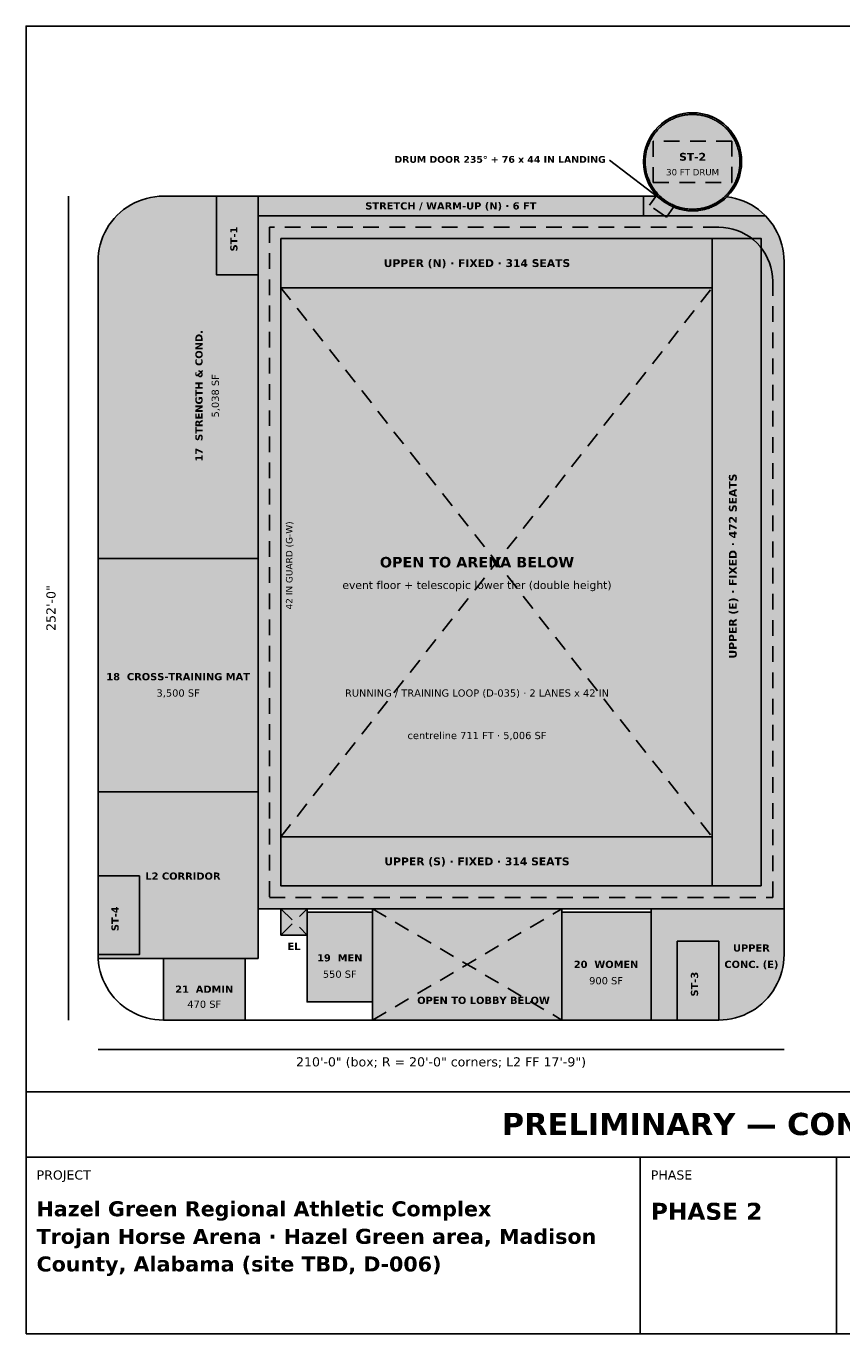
# Model space of a CAD drawing. Header units: inches. Extents: x 0.5 to 16.5, y 0.5 to 10.5.
# Tile 1 of 2: x 0.5 to 6.7, y 0.5 to 10.5. Entities that reach past the tile are written whole.
import ezdxf
from ezdxf.enums import TextEntityAlignment as Align

# ---------------------------------------------------------------- set-up
doc = ezdxf.new("R2010")
doc.units = ezdxf.units.IN
doc.header["$MEASUREMENT"] = 0
for name, color, linetype in [('A-ANNO-DIMS', 7, 'Continuous'), ('A-ANNO-GHOST', 7, 'Continuous'), ('A-ANNO-TEXT', 7, 'Continuous'), ('A-EXIT', 7, 'Continuous'), ('A-GUARD', 7, 'Continuous'), ('A-LOOP', 7, 'Continuous'), ('A-OPEN', 7, 'Continuous'), ('A-ROOM', 7, 'Continuous'), ('A-STAIR', 7, 'Continuous'), ('A-TIER', 7, 'Continuous'), ('A-WALL-EXT', 7, 'Continuous'), ('G-ANNO-TTLB', 7, 'Continuous')]:
    doc.layers.add(name, color=color, linetype=linetype)
doc.styles.add('KS-BOLD', font='DejaVuSans-Bold.ttf')
doc.styles.add('KS-REG', font='DejaVuSans.ttf')

msp = doc.modelspace()

# ---------------------------------------------------------------- hatches: boundary and pattern name
at = {"layer": 'A-LOOP', "true_color": 0xf6f1e1}
msp.add_hatch(color=7, dxfattribs=at).paths.add_polyline_path([(2.275, 3.75), (2.275, 9.05), (6.157, 9.05), (6.176, 9.03), (6.197, 9.004), (6.216, 8.978), (6.233, 8.95), (6.248, 8.921), (6.262, 8.891), (6.273, 8.861), (6.283, 8.829), (6.29, 8.798), (6.296, 8.765), (6.299, 8.733), (6.3, 8.7), (6.3, 3.75), (2.275, 3.75)])
at = {"layer": 'A-OPEN', "true_color": 0xffffff}
for points in [[(5.75, 4.3), (5.75, 8.5), (2.45, 8.5), (2.45, 4.3), (5.75, 4.3)], [(4.6, 2.9), (4.6, 3.75), (3.15, 3.75), (3.15, 2.9), (4.6, 2.9)]]:
    msp.add_hatch(color=7, dxfattribs=at).paths.add_polyline_path(points)
at = {"layer": 'A-ROOM', "true_color": 0xdad6c9}
for points in [[(1.05, 6.43), (1.05, 8.7), (1.051, 8.733), (1.054, 8.765), (1.06, 8.798), (1.067, 8.829), (1.077, 8.861), (1.088, 8.891), (1.102, 8.921), (1.117, 8.95), (1.134, 8.978), (1.153, 9.004), (1.174, 9.03), (1.196, 9.054), (1.22, 9.076), (1.246, 9.097), (1.272, 9.116), (1.3, 9.133), (1.329, 9.148), (1.359, 9.162), (1.389, 9.173), (1.421, 9.183), (1.452, 9.19), (1.485, 9.196), (1.517, 9.199), (1.55, 9.2), (1.958, 9.2), (1.958, 8.598), (2.275, 8.598), (2.275, 6.43), (1.05, 6.43)], [(2.275, 4.644), (1.05, 4.644), (1.05, 6.43), (2.275, 6.43), (2.275, 4.644)], [(2.65, 3.725), (3.15, 3.725), (3.15, 3.038), (2.65, 3.038), (2.65, 3.725)], [(5.282, 3.725), (5.282, 2.9), (4.6, 2.9), (4.6, 3.725), (5.282, 3.725)], [(2.175, 3.37), (2.175, 2.9), (1.55, 2.9), (1.55, 3.37), (2.175, 3.37)]]:
    msp.add_hatch(color=7, dxfattribs=at).paths.add_polyline_path(points)
at = {"layer": 'A-ROOM', "true_color": 0xefede6}
for points in [[(2.275, 9.05), (2.275, 9.2), (5.225, 9.2), (5.225, 9.05), (2.275, 9.05)], [(2.275, 3.37), (1.051, 3.37), (1.05, 3.4), (1.367, 3.4), (1.367, 4.002), (1.05, 4.002), (1.05, 4.644), (2.275, 4.644), (2.275, 3.37)], [(6.299, 3.367), (6.296, 3.335), (6.29, 3.302), (6.283, 3.271), (6.273, 3.239), (6.262, 3.209), (6.248, 3.179), (6.233, 3.15), (6.216, 3.122), (6.197, 3.096), (6.176, 3.07), (6.154, 3.046), (6.13, 3.024), (6.104, 3.003), (6.078, 2.984), (6.05, 2.967), (6.021, 2.952), (5.991, 2.938), (5.961, 2.927), (5.929, 2.917), (5.898, 2.91), (5.865, 2.904), (5.833, 2.901), (5.8, 2.9), (5.8, 3.502), (5.483, 3.502), (5.483, 2.9), (5.282, 2.9), (5.282, 3.75), (6.3, 3.75), (6.3, 3.4), (6.299, 3.367)]]:
    msp.add_hatch(color=7, dxfattribs=at).paths.add_polyline_path(points)
at = {"layer": 'A-ROOM', "true_color": 0xe3ddc9}
msp.add_hatch(color=7, dxfattribs=at).paths.add_polyline_path([(5.864, 9.196), (5.865, 9.196), (5.898, 9.19), (5.929, 9.183), (5.961, 9.173), (5.991, 9.162), (6.021, 9.148), (6.05, 9.133), (6.078, 9.116), (6.104, 9.097), (6.13, 9.076), (6.154, 9.054), (6.157, 9.05), (5.225, 9.05), (5.225, 9.2), (5.332, 9.2), (5.335, 9.197), (5.341, 9.191), (5.348, 9.185), (5.355, 9.179), (5.362, 9.173), (5.369, 9.167), (5.377, 9.161), (5.384, 9.156), (5.392, 9.151), (5.399, 9.146), (5.407, 9.141), (5.415, 9.136), (5.423, 9.132), (5.431, 9.128), (5.44, 9.124), (5.448, 9.12), (5.456, 9.116), (5.465, 9.113), (5.474, 9.109), (5.482, 9.106), (5.491, 9.104), (5.5, 9.101), (5.509, 9.099), (5.518, 9.097), (5.527, 9.095), (5.536, 9.093), (5.545, 9.092), (5.554, 9.09), (5.563, 9.089), (5.572, 9.089), (5.582, 9.088), (5.591, 9.088), (5.6, 9.088), (5.609, 9.088), (5.618, 9.088), (5.628, 9.089), (5.637, 9.089), (5.646, 9.09), (5.655, 9.092), (5.664, 9.093), (5.673, 9.095), (5.682, 9.097), (5.691, 9.099), (5.7, 9.101), (5.709, 9.104), (5.718, 9.106), (5.726, 9.109), (5.735, 9.113), (5.744, 9.116), (5.752, 9.12), (5.76, 9.124), (5.769, 9.128), (5.777, 9.132), (5.785, 9.136), (5.793, 9.141), (5.801, 9.146), (5.808, 9.151), (5.816, 9.156), (5.823, 9.161), (5.831, 9.167), (5.838, 9.173), (5.845, 9.179), (5.852, 9.185), (5.859, 9.191), (5.865, 9.197), (5.864, 9.196)])
at = {"layer": 'A-STAIR', "true_color": 0xb9b3a0}
h = msp.add_hatch(color=7, dxfattribs=at)
edge = h.paths.add_edge_path()
edge.add_arc((5.6, 9.463), 0.375, 0, 360)
for points in [[(2.275, 8.598), (2.275, 9.2), (1.958, 9.2), (1.958, 8.598), (2.275, 8.598)], [(1.367, 3.4), (1.367, 4.002), (1.05, 4.002), (1.05, 3.4), (1.367, 3.4)], [(5.8, 2.9), (5.8, 3.502), (5.483, 3.502), (5.483, 2.9), (5.8, 2.9)]]:
    msp.add_hatch(color=7, dxfattribs=at).paths.add_polyline_path(points)
at = {"layer": 'A-STAIR', "true_color": 0xffffff}
msp.add_hatch(color=7, dxfattribs=at).paths.add_polyline_path([(2.65, 3.55), (2.65, 3.75), (2.45, 3.75), (2.45, 3.55), (2.65, 3.55)])
at = {"layer": 'A-TIER', "true_color": 0xf2d6d6}
for points in [[(5.75, 8.5), (5.75, 8.875), (2.45, 8.875), (2.45, 8.5), (5.75, 8.5)], [(6.125, 3.925), (6.125, 8.875), (5.75, 8.875), (5.75, 3.925), (6.125, 3.925)], [(5.75, 3.925), (5.75, 4.3), (2.45, 4.3), (2.45, 3.925), (5.75, 3.925)]]:
    msp.add_hatch(color=7, dxfattribs=at).paths.add_polyline_path(points)

# ---------------------------------------------------------------- linework, layer by layer
at = {"layer": 'A-ANNO-DIMS'}
for p, q in [((0.825, 2.9), (0.825, 9.2)), ((1.05, 2.675), (6.3, 2.675))]:
    msp.add_line(p, q, dxfattribs=at)
at = {"layer": 'A-ANNO-GHOST'}
for p, q in [((5.461, 9.797), (5.47, 9.801)), ((5.47, 9.801), (5.478, 9.804)), ((5.478, 9.804), (5.486, 9.807)), ((5.486, 9.807), (5.495, 9.809)), ((5.495, 9.809), (5.503, 9.812)), ((5.503, 9.812), (5.512, 9.814)), ((5.512, 9.814), (5.521, 9.816)), ((5.521, 9.816), (5.529, 9.818)), ((5.529, 9.818), (5.538, 9.82)), ((5.538, 9.82), (5.547, 9.821)), ((5.547, 9.821), (5.556, 9.822)), ((5.556, 9.822), (5.564, 9.823)), ((5.564, 9.823), (5.573, 9.824)), ((5.573, 9.824), (5.582, 9.825)), ((5.582, 9.825), (5.591, 9.825)), ((5.591, 9.825), (5.6, 9.825)), ((5.6, 9.825), (5.609, 9.825)), ((5.609, 9.825), (5.618, 9.825)), ((5.618, 9.825), (5.627, 9.824)), ((5.627, 9.824), (5.636, 9.823)), ((5.636, 9.823), (5.644, 9.822)), ((5.644, 9.822), (5.653, 9.821)), ((5.653, 9.821), (5.662, 9.82)), ((5.662, 9.82), (5.671, 9.818)), ((5.671, 9.818), (5.679, 9.816)), ((5.679, 9.816), (5.688, 9.814)), ((5.688, 9.814), (5.697, 9.812)), ((5.697, 9.812), (5.705, 9.809)), ((5.705, 9.809), (5.714, 9.807)), ((5.714, 9.807), (5.722, 9.804)), ((5.722, 9.804), (5.73, 9.801)), ((5.73, 9.801), (5.739, 9.797)), ((5.326, 9.699), (5.331, 9.706)), ((5.331, 9.706), (5.337, 9.712)), ((5.337, 9.712), (5.344, 9.719)), ((5.344, 9.719), (5.35, 9.725)), ((5.35, 9.725), (5.357, 9.731)), ((5.357, 9.731), (5.363, 9.737)), ((5.363, 9.737), (5.37, 9.743)), ((5.37, 9.743), (5.377, 9.748)), ((5.377, 9.748), (5.384, 9.754)), ((5.384, 9.754), (5.391, 9.759)), ((5.391, 9.759), (5.399, 9.764)), ((5.399, 9.764), (5.406, 9.769)), ((5.406, 9.769), (5.414, 9.773)), ((5.414, 9.773), (5.421, 9.778)), ((5.421, 9.778), (5.429, 9.782)), ((5.429, 9.782), (5.437, 9.786)), ((5.437, 9.786), (5.445, 9.79)), ((5.445, 9.79), (5.453, 9.794)), ((5.453, 9.794), (5.461, 9.797)), ((5.739, 9.797), (5.747, 9.794)), ((5.747, 9.794), (5.755, 9.79)), ((5.755, 9.79), (5.763, 9.786)), ((5.763, 9.786), (5.771, 9.782)), ((5.771, 9.782), (5.779, 9.778)), ((5.779, 9.778), (5.786, 9.773)), ((5.786, 9.773), (5.794, 9.769)), ((5.794, 9.769), (5.801, 9.764)), ((5.801, 9.764), (5.809, 9.759)), ((5.809, 9.759), (5.816, 9.754)), ((5.816, 9.754), (5.823, 9.748)), ((5.823, 9.748), (5.83, 9.743)), ((5.83, 9.743), (5.837, 9.737)), ((5.837, 9.737), (5.843, 9.731)), ((5.843, 9.731), (5.85, 9.725)), ((5.85, 9.725), (5.856, 9.719)), ((5.856, 9.719), (5.863, 9.712)), ((5.863, 9.712), (5.869, 9.706)), ((5.869, 9.706), (5.874, 9.699)), ((5.262, 9.593), (5.265, 9.601)), ((5.265, 9.601), (5.269, 9.609)), ((5.269, 9.609), (5.272, 9.617)), ((5.272, 9.617), (5.276, 9.625)), ((5.276, 9.625), (5.28, 9.633)), ((5.28, 9.633), (5.285, 9.641)), ((5.285, 9.641), (5.289, 9.649)), ((5.289, 9.649), (5.294, 9.656)), ((5.294, 9.656), (5.299, 9.664)), ((5.299, 9.664), (5.304, 9.671)), ((5.304, 9.671), (5.309, 9.678)), ((5.309, 9.678), (5.314, 9.686)), ((5.314, 9.686), (5.32, 9.692)), ((5.32, 9.692), (5.326, 9.699)), ((5.874, 9.699), (5.88, 9.692)), ((5.88, 9.692), (5.886, 9.686)), ((5.886, 9.686), (5.891, 9.678)), ((5.891, 9.678), (5.896, 9.671)), ((5.896, 9.671), (5.901, 9.664)), ((5.901, 9.664), (5.906, 9.656)), ((5.906, 9.656), (5.911, 9.649)), ((5.911, 9.649), (5.915, 9.641)), ((5.915, 9.641), (5.92, 9.633)), ((5.92, 9.633), (5.924, 9.625)), ((5.924, 9.625), (5.928, 9.617)), ((5.928, 9.617), (5.931, 9.609)), ((5.931, 9.609), (5.935, 9.601)), ((5.935, 9.601), (5.938, 9.593)), ((5.239, 9.498), (5.24, 9.507)), ((5.24, 9.507), (5.241, 9.516)), ((5.241, 9.516), (5.243, 9.524)), ((5.243, 9.524), (5.244, 9.533)), ((5.244, 9.533), (5.246, 9.542)), ((5.246, 9.542), (5.248, 9.551)), ((5.248, 9.551), (5.251, 9.559)), ((5.251, 9.559), (5.253, 9.568)), ((5.253, 9.568), (5.256, 9.576)), ((5.256, 9.576), (5.259, 9.585)), ((5.259, 9.585), (5.262, 9.593)), ((5.938, 9.593), (5.941, 9.585)), ((5.941, 9.585), (5.944, 9.576)), ((5.944, 9.576), (5.947, 9.568)), ((5.947, 9.568), (5.949, 9.559)), ((5.949, 9.559), (5.952, 9.551)), ((5.952, 9.551), (5.954, 9.542)), ((5.954, 9.542), (5.956, 9.533)), ((5.956, 9.533), (5.957, 9.524)), ((5.957, 9.524), (5.959, 9.516)), ((5.959, 9.516), (5.96, 9.507)), ((5.96, 9.507), (5.961, 9.498)), ((5.237, 9.463), (5.238, 9.471)), ((5.238, 9.454), (5.237, 9.463)), ((5.238, 9.489), (5.239, 9.498)), ((5.238, 9.48), (5.238, 9.489)), ((5.238, 9.471), (5.238, 9.48)), ((5.238, 9.445), (5.238, 9.454)), ((5.238, 9.436), (5.238, 9.445)), ((5.239, 9.427), (5.238, 9.436)), ((5.24, 9.418), (5.239, 9.427)), ((5.241, 9.409), (5.24, 9.418)), ((5.243, 9.401), (5.241, 9.409)), ((5.244, 9.392), (5.243, 9.401)), ((5.957, 9.401), (5.956, 9.392)), ((5.959, 9.409), (5.957, 9.401)), ((5.96, 9.418), (5.959, 9.409)), ((5.961, 9.427), (5.96, 9.418)), ((5.961, 9.498), (5.962, 9.489)), ((5.962, 9.436), (5.961, 9.427)), ((5.962, 9.489), (5.962, 9.48)), ((5.962, 9.48), (5.962, 9.471)), ((5.962, 9.471), (5.962, 9.463)), ((5.962, 9.463), (5.962, 9.454)), ((5.962, 9.454), (5.962, 9.445)), ((5.962, 9.445), (5.962, 9.436)), ((5.246, 9.383), (5.244, 9.392)), ((5.248, 9.374), (5.246, 9.383)), ((5.251, 9.366), (5.248, 9.374)), ((5.253, 9.357), (5.251, 9.366)), ((5.256, 9.349), (5.253, 9.357)), ((5.259, 9.34), (5.256, 9.349)), ((5.262, 9.332), (5.259, 9.34)), ((5.265, 9.324), (5.262, 9.332)), ((5.269, 9.316), (5.265, 9.324)), ((5.272, 9.308), (5.269, 9.316)), ((5.276, 9.3), (5.272, 9.308)), ((5.928, 9.308), (5.924, 9.3)), ((5.931, 9.316), (5.928, 9.308)), ((5.935, 9.324), (5.931, 9.316)), ((5.938, 9.332), (5.935, 9.324)), ((5.941, 9.34), (5.938, 9.332)), ((5.944, 9.349), (5.941, 9.34)), ((5.947, 9.357), (5.944, 9.349)), ((5.949, 9.366), (5.947, 9.357)), ((5.952, 9.374), (5.949, 9.366)), ((5.954, 9.383), (5.952, 9.374)), ((5.956, 9.392), (5.954, 9.383)), ((5.28, 9.292), (5.276, 9.3)), ((5.285, 9.284), (5.28, 9.292)), ((5.289, 9.276), (5.285, 9.284)), ((5.294, 9.269), (5.289, 9.276)), ((5.299, 9.261), (5.294, 9.269)), ((5.304, 9.254), (5.299, 9.261)), ((5.309, 9.247), (5.304, 9.254)), ((5.314, 9.239), (5.309, 9.247)), ((5.32, 9.233), (5.314, 9.239)), ((5.326, 9.226), (5.32, 9.233)), ((5.331, 9.219), (5.326, 9.226)), ((5.337, 9.213), (5.331, 9.219)), ((5.344, 9.206), (5.337, 9.213)), ((5.35, 9.2), (5.344, 9.206)), ((5.856, 9.206), (5.85, 9.2)), ((5.863, 9.213), (5.856, 9.206)), ((5.869, 9.219), (5.863, 9.213)), ((5.874, 9.226), (5.869, 9.219)), ((5.88, 9.233), (5.874, 9.226)), ((5.886, 9.239), (5.88, 9.233)), ((5.891, 9.247), (5.886, 9.239)), ((5.896, 9.254), (5.891, 9.247)), ((5.901, 9.261), (5.896, 9.254)), ((5.906, 9.269), (5.901, 9.261)), ((5.911, 9.276), (5.906, 9.269)), ((5.915, 9.284), (5.911, 9.276)), ((5.92, 9.292), (5.915, 9.284)), ((5.924, 9.3), (5.92, 9.292)), ((5.357, 9.194), (5.35, 9.2)), ((5.363, 9.188), (5.357, 9.194)), ((5.37, 9.182), (5.363, 9.188)), ((5.377, 9.177), (5.37, 9.182)), ((5.384, 9.171), (5.377, 9.177)), ((5.391, 9.166), (5.384, 9.171)), ((5.399, 9.161), (5.391, 9.166)), ((5.406, 9.156), (5.399, 9.161)), ((5.414, 9.152), (5.406, 9.156)), ((5.421, 9.147), (5.414, 9.152)), ((5.429, 9.143), (5.421, 9.147)), ((5.437, 9.139), (5.429, 9.143)), ((5.445, 9.135), (5.437, 9.139)), ((5.453, 9.131), (5.445, 9.135)), ((5.461, 9.128), (5.453, 9.131)), ((5.47, 9.124), (5.461, 9.128)), ((5.478, 9.121), (5.47, 9.124)), ((5.486, 9.118), (5.478, 9.121)), ((5.495, 9.116), (5.486, 9.118)), ((5.503, 9.113), (5.495, 9.116)), ((5.512, 9.111), (5.503, 9.113)), ((5.521, 9.109), (5.512, 9.111)), ((5.529, 9.107), (5.521, 9.109)), ((5.538, 9.105), (5.529, 9.107)), ((5.547, 9.104), (5.538, 9.105)), ((5.556, 9.103), (5.547, 9.104)), ((5.564, 9.102), (5.556, 9.103)), ((5.573, 9.101), (5.564, 9.102)), ((5.582, 9.1), (5.573, 9.101)), ((5.591, 9.1), (5.582, 9.1)), ((5.6, 9.1), (5.591, 9.1)), ((5.609, 9.1), (5.6, 9.1)), ((5.618, 9.1), (5.609, 9.1)), ((5.627, 9.101), (5.618, 9.1)), ((5.636, 9.102), (5.627, 9.101)), ((5.644, 9.103), (5.636, 9.102)), ((5.653, 9.104), (5.644, 9.103)), ((5.662, 9.105), (5.653, 9.104)), ((5.671, 9.107), (5.662, 9.105)), ((5.679, 9.109), (5.671, 9.107)), ((5.688, 9.111), (5.679, 9.109)), ((5.697, 9.113), (5.688, 9.111)), ((5.705, 9.116), (5.697, 9.113)), ((5.714, 9.118), (5.705, 9.116)), ((5.722, 9.121), (5.714, 9.118)), ((5.73, 9.124), (5.722, 9.121)), ((5.739, 9.128), (5.73, 9.124)), ((5.747, 9.131), (5.739, 9.128)), ((5.755, 9.135), (5.747, 9.131)), ((5.763, 9.139), (5.755, 9.135)), ((5.771, 9.143), (5.763, 9.139)), ((5.779, 9.147), (5.771, 9.143)), ((5.786, 9.152), (5.779, 9.147)), ((5.794, 9.156), (5.786, 9.152)), ((5.801, 9.161), (5.794, 9.156)), ((5.809, 9.166), (5.801, 9.161)), ((5.816, 9.171), (5.809, 9.166)), ((5.823, 9.177), (5.816, 9.171)), ((5.83, 9.182), (5.823, 9.177)), ((5.837, 9.188), (5.83, 9.182)), ((5.843, 9.194), (5.837, 9.188)), ((5.85, 9.2), (5.843, 9.194)), ((2.4, 8.963), (2.362, 8.963)), ((2.362, 8.963), (2.362, 8.843)), ((2.6, 8.963), (2.48, 8.963)), ((2.8, 8.963), (2.68, 8.963)), ((3, 8.963), (2.88, 8.963)), ((3.2, 8.963), (3.08, 8.963)), ((3.4, 8.963), (3.28, 8.963)), ((3.6, 8.963), (3.48, 8.963)), ((3.8, 8.963), (3.68, 8.963)), ((4, 8.963), (3.88, 8.963)), ((4.2, 8.963), (4.08, 8.963)), ((4.4, 8.963), (4.28, 8.963)), ((4.6, 8.963), (4.48, 8.963)), ((4.8, 8.963), (4.68, 8.963)), ((5, 8.963), (4.88, 8.963)), ((5.2, 8.963), (5.08, 8.963)), ((5.4, 8.963), (5.28, 8.963)), ((5.6, 8.963), (5.48, 8.963)), ((5.8, 8.963), (5.68, 8.963)), ((5.836, 8.961), (5.8, 8.963)), ((5.872, 8.956), (5.836, 8.961)), ((5.907, 8.948), (5.872, 8.956)), ((5.941, 8.938), (5.907, 8.948)), ((5.974, 8.924), (5.941, 8.938)), ((6.006, 8.907), (5.974, 8.924)), ((6.037, 8.888), (6.006, 8.907)), ((6.065, 8.866), (6.037, 8.888)), ((6.092, 8.842), (6.065, 8.866)), ((6.116, 8.815), (6.092, 8.842)), ((6.138, 8.787), (6.116, 8.815)), ((2.362, 8.763), (2.362, 8.643)), ((6.157, 8.756), (6.138, 8.787)), ((6.174, 8.724), (6.157, 8.756)), ((6.188, 8.691), (6.174, 8.724)), ((6.198, 8.657), (6.188, 8.691)), ((6.206, 8.622), (6.198, 8.657)), ((6.211, 8.586), (6.206, 8.622)), ((2.362, 8.562), (2.362, 8.443)), ((2.45, 8.5), (2.524, 8.406)), ((6.213, 8.55), (6.211, 8.586)), ((6.213, 8.438), (6.213, 8.55)), ((5.663, 8.389), (5.737, 8.483)), ((2.362, 8.363), (2.362, 8.242)), ((2.574, 8.343), (2.648, 8.248)), ((5.539, 8.232), (5.613, 8.326)), ((6.213, 8.238), (6.213, 8.358)), ((2.362, 8.162), (2.362, 8.043)), ((2.697, 8.185), (2.771, 8.091)), ((5.416, 8.074), (5.49, 8.169)), ((6.213, 8.038), (6.213, 8.158)), ((2.821, 8.028), (2.895, 7.934)), ((5.292, 7.917), (5.366, 8.011)), ((2.362, 7.963), (2.362, 7.843)), ((6.213, 7.838), (6.213, 7.958)), ((2.944, 7.871), (3.018, 7.777)), ((5.168, 7.76), (5.243, 7.854)), ((2.362, 7.763), (2.362, 7.643)), ((3.068, 7.714), (3.142, 7.619)), ((6.213, 7.638), (6.213, 7.758)), ((5.045, 7.603), (5.119, 7.697)), ((2.362, 7.562), (2.362, 7.443)), ((3.191, 7.556), (3.266, 7.462)), ((4.921, 7.445), (4.995, 7.54)), ((6.213, 7.438), (6.213, 7.558)), ((2.362, 7.363), (2.362, 7.242)), ((3.315, 7.399), (3.389, 7.305)), ((4.798, 7.288), (4.872, 7.382)), ((6.213, 7.238), (6.213, 7.358)), ((3.439, 7.242), (3.513, 7.148)), ((4.674, 7.131), (4.748, 7.225)), ((2.362, 7.162), (2.362, 7.043)), ((6.213, 7.038), (6.213, 7.158)), ((3.562, 7.085), (3.636, 6.99)), ((4.551, 6.973), (4.625, 7.068)), ((2.362, 6.963), (2.362, 6.842)), ((3.686, 6.927), (3.76, 6.833)), ((4.427, 6.816), (4.501, 6.911)), ((6.213, 6.838), (6.213, 6.958)), ((2.362, 6.762), (2.362, 6.643)), ((3.809, 6.77), (3.883, 6.676)), ((4.303, 6.659), (4.378, 6.753)), ((6.213, 6.638), (6.213, 6.758)), ((3.933, 6.613), (4.007, 6.518)), ((2.362, 6.562), (2.362, 6.442)), ((4.18, 6.502), (4.254, 6.596)), ((6.213, 6.438), (6.213, 6.558)), ((4.056, 6.456), (4.13, 6.361)), ((4.056, 6.344), (4.13, 6.439)), ((2.362, 6.362), (2.362, 6.242)), ((6.213, 6.238), (6.213, 6.358)), ((3.933, 6.187), (4.007, 6.282)), ((4.18, 6.298), (4.254, 6.204)), ((2.362, 6.162), (2.362, 6.042)), ((3.809, 6.03), (3.883, 6.124)), ((4.303, 6.141), (4.378, 6.047)), ((6.213, 6.038), (6.213, 6.158)), ((2.362, 5.962), (2.362, 5.842)), ((3.686, 5.873), (3.76, 5.967)), ((4.427, 5.984), (4.501, 5.889)), ((6.213, 5.838), (6.213, 5.958)), ((3.562, 5.715), (3.636, 5.81)), ((4.551, 5.827), (4.625, 5.732)), ((2.362, 5.762), (2.362, 5.642)), ((6.213, 5.638), (6.213, 5.758)), ((3.439, 5.558), (3.513, 5.652)), ((4.674, 5.669), (4.748, 5.575)), ((2.362, 5.562), (2.362, 5.442)), ((4.798, 5.512), (4.872, 5.418)), ((6.213, 5.438), (6.213, 5.558)), ((3.315, 5.401), (3.389, 5.495)), ((2.362, 5.362), (2.362, 5.242)), ((3.191, 5.244), (3.266, 5.338)), ((4.921, 5.355), (4.995, 5.26)), ((6.213, 5.237), (6.213, 5.357)), ((2.362, 5.162), (2.362, 5.042)), ((3.068, 5.086), (3.142, 5.181)), ((5.045, 5.197), (5.119, 5.103)), ((6.213, 5.038), (6.213, 5.158)), ((2.944, 4.929), (3.018, 5.023)), ((5.168, 5.04), (5.243, 4.946)), ((2.362, 4.962), (2.362, 4.842)), ((6.213, 4.838), (6.213, 4.958)), ((2.821, 4.772), (2.895, 4.866)), ((5.292, 4.883), (5.366, 4.789)), ((2.362, 4.762), (2.362, 4.642)), ((2.697, 4.615), (2.771, 4.709)), ((5.416, 4.726), (5.49, 4.631)), ((6.213, 4.638), (6.213, 4.758)), ((2.362, 4.562), (2.362, 4.442)), ((2.574, 4.457), (2.648, 4.552)), ((5.539, 4.568), (5.613, 4.474)), ((6.213, 4.438), (6.213, 4.558)), ((5.663, 4.411), (5.737, 4.317)), ((2.362, 4.362), (2.362, 4.242)), ((2.45, 4.3), (2.524, 4.394)), ((6.213, 4.238), (6.213, 4.357)), ((2.362, 4.162), (2.362, 4.042)), ((6.213, 4.038), (6.213, 4.158)), ((2.362, 3.962), (2.362, 3.842)), ((6.213, 3.838), (6.213, 3.958)), ((2.362, 3.838), (2.482, 3.838)), ((2.562, 3.838), (2.682, 3.838)), ((2.762, 3.838), (2.882, 3.838)), ((2.962, 3.838), (3.082, 3.838)), ((3.162, 3.838), (3.282, 3.838)), ((3.362, 3.838), (3.482, 3.838)), ((3.562, 3.838), (3.682, 3.838)), ((3.762, 3.838), (3.882, 3.838)), ((3.962, 3.838), (4.082, 3.838)), ((4.162, 3.838), (4.283, 3.838)), ((4.362, 3.838), (4.482, 3.838)), ((4.562, 3.838), (4.683, 3.838)), ((4.762, 3.838), (4.883, 3.838)), ((4.962, 3.838), (5.083, 3.838)), ((5.162, 3.838), (5.283, 3.838)), ((5.362, 3.838), (5.483, 3.838)), ((5.562, 3.838), (5.683, 3.838)), ((5.762, 3.838), (5.883, 3.838)), ((5.962, 3.838), (6.083, 3.838)), ((6.162, 3.838), (6.213, 3.838)), ((2.45, 3.75), (2.535, 3.665)), ((2.591, 3.691), (2.65, 3.75)), ((3.15, 3.75), (3.254, 3.689)), ((4.53, 3.709), (4.6, 3.75)), ((2.45, 3.55), (2.535, 3.635)), ((2.591, 3.609), (2.65, 3.55)), ((3.323, 3.649), (3.426, 3.588)), ((4.358, 3.608), (4.461, 3.669)), ((3.495, 3.548), (3.599, 3.487)), ((4.185, 3.507), (4.289, 3.568)), ((3.668, 3.447), (3.771, 3.386)), ((4.013, 3.406), (4.116, 3.466)), ((3.84, 3.305), (3.944, 3.365)), ((3.84, 3.345), (3.944, 3.285)), ((3.668, 3.203), (3.771, 3.264)), ((4.013, 3.244), (4.116, 3.184)), ((3.495, 3.102), (3.599, 3.163)), ((4.185, 3.143), (4.289, 3.082)), ((3.323, 3.001), (3.426, 3.062)), ((4.358, 3.042), (4.461, 2.981)), ((3.15, 2.9), (3.254, 2.961)), ((4.53, 2.941), (4.6, 2.9))]:
    msp.add_line(p, q, dxfattribs=at)
at = {"layer": 'A-ANNO-TEXT'}
msp.add_line((4.965, 9.475), (5.385, 9.155), dxfattribs=at)
at = {"layer": 'A-EXIT'}
for p, q in [((5.271, 9.131), (5.323, 9.206)), ((5.323, 9.206), (5.334, 9.198)), ((5.401, 9.04), (5.302, 9.109)), ((5.334, 9.198), (5.443, 9.122)), ((5.334, 9.198), (5.335, 9.197)), ((5.335, 9.197), (5.341, 9.191)), ((5.341, 9.191), (5.348, 9.185)), ((5.348, 9.185), (5.355, 9.179)), ((5.355, 9.179), (5.362, 9.173)), ((5.362, 9.173), (5.369, 9.167)), ((5.369, 9.167), (5.377, 9.161)), ((5.377, 9.161), (5.384, 9.156)), ((5.384, 9.156), (5.392, 9.151)), ((5.392, 9.151), (5.399, 9.146)), ((5.399, 9.146), (5.407, 9.141)), ((5.453, 9.115), (5.401, 9.04)), ((5.407, 9.141), (5.415, 9.136)), ((5.415, 9.136), (5.423, 9.132)), ((5.423, 9.132), (5.431, 9.128)), ((5.431, 9.128), (5.44, 9.124)), ((5.44, 9.124), (5.443, 9.122)), ((5.443, 9.122), (5.453, 9.115))]:
    msp.add_line(p, q, dxfattribs=at)
at = {"layer": 'A-GUARD'}
for p, q in [((2.45, 4.3), (2.45, 8.5)), ((3.15, 3.75), (4.6, 3.75))]:
    msp.add_line(p, q, dxfattribs=at)
at = {"layer": 'A-LOOP'}
msp.add_lwpolyline([(2.275, 3.75), (2.275, 9.05), (6.157, 9.05), (6.176, 9.03), (6.197, 9.004), (6.216, 8.978), (6.233, 8.95), (6.248, 8.921), (6.262, 8.891), (6.273, 8.861), (6.283, 8.829), (6.29, 8.798), (6.296, 8.765), (6.299, 8.733), (6.3, 8.7), (6.3, 3.75), (2.275, 3.75)], close=True, dxfattribs=at)
at = {"layer": 'A-OPEN'}
for points in [[(5.75, 4.3), (5.75, 8.5), (2.45, 8.5), (2.45, 4.3), (5.75, 4.3)], [(4.6, 2.9), (4.6, 3.75), (3.15, 3.75), (3.15, 2.9), (4.6, 2.9)]]:
    msp.add_lwpolyline(points, close=True, dxfattribs=at)
at = {"layer": 'A-ROOM'}
for points in [[(1.05, 6.43), (1.05, 8.7), (1.051, 8.733), (1.054, 8.765), (1.06, 8.798), (1.067, 8.829), (1.077, 8.861), (1.088, 8.891), (1.102, 8.921), (1.117, 8.95), (1.134, 8.978), (1.153, 9.004), (1.174, 9.03), (1.196, 9.054), (1.22, 9.076), (1.246, 9.097), (1.272, 9.116), (1.3, 9.133), (1.329, 9.148), (1.359, 9.162), (1.389, 9.173), (1.421, 9.183), (1.452, 9.19), (1.485, 9.196), (1.517, 9.199), (1.55, 9.2), (1.958, 9.2), (1.958, 8.598), (2.275, 8.598), (2.275, 6.43), (1.05, 6.43)], [(2.275, 9.05), (2.275, 9.2), (5.225, 9.2), (5.225, 9.05), (2.275, 9.05)], [(5.864, 9.196), (5.865, 9.196), (5.898, 9.19), (5.929, 9.183), (5.961, 9.173), (5.991, 9.162), (6.021, 9.148), (6.05, 9.133), (6.078, 9.116), (6.104, 9.097), (6.13, 9.076), (6.154, 9.054), (6.157, 9.05), (5.225, 9.05), (5.225, 9.2), (5.332, 9.2), (5.335, 9.197), (5.341, 9.191), (5.348, 9.185), (5.355, 9.179), (5.362, 9.173), (5.369, 9.167), (5.377, 9.161), (5.384, 9.156), (5.392, 9.151), (5.399, 9.146), (5.407, 9.141), (5.415, 9.136), (5.423, 9.132), (5.431, 9.128), (5.44, 9.124), (5.448, 9.12), (5.456, 9.116), (5.465, 9.113), (5.474, 9.109), (5.482, 9.106), (5.491, 9.104), (5.5, 9.101), (5.509, 9.099), (5.518, 9.097), (5.527, 9.095), (5.536, 9.093), (5.545, 9.092), (5.554, 9.09), (5.563, 9.089), (5.572, 9.089), (5.582, 9.088), (5.591, 9.088), (5.6, 9.088), (5.609, 9.088), (5.618, 9.088), (5.628, 9.089), (5.637, 9.089), (5.646, 9.09), (5.655, 9.092), (5.664, 9.093), (5.673, 9.095), (5.682, 9.097), (5.691, 9.099), (5.7, 9.101), (5.709, 9.104), (5.718, 9.106), (5.726, 9.109), (5.735, 9.113), (5.744, 9.116), (5.752, 9.12), (5.76, 9.124), (5.769, 9.128), (5.777, 9.132), (5.785, 9.136), (5.793, 9.141), (5.801, 9.146), (5.808, 9.151), (5.816, 9.156), (5.823, 9.161), (5.831, 9.167), (5.838, 9.173), (5.845, 9.179), (5.852, 9.185), (5.859, 9.191), (5.865, 9.197), (5.864, 9.196)], [(2.275, 4.644), (1.05, 4.644), (1.05, 6.43), (2.275, 6.43), (2.275, 4.644)], [(2.275, 3.37), (1.051, 3.37), (1.05, 3.4), (1.367, 3.4), (1.367, 4.002), (1.05, 4.002), (1.05, 4.644), (2.275, 4.644), (2.275, 3.37)], [(2.65, 3.725), (3.15, 3.725), (3.15, 3.038), (2.65, 3.038), (2.65, 3.725)], [(5.282, 3.725), (5.282, 2.9), (4.6, 2.9), (4.6, 3.725), (5.282, 3.725)], [(6.299, 3.367), (6.296, 3.335), (6.29, 3.302), (6.283, 3.271), (6.273, 3.239), (6.262, 3.209), (6.248, 3.179), (6.233, 3.15), (6.216, 3.122), (6.197, 3.096), (6.176, 3.07), (6.154, 3.046), (6.13, 3.024), (6.104, 3.003), (6.078, 2.984), (6.05, 2.967), (6.021, 2.952), (5.991, 2.938), (5.961, 2.927), (5.929, 2.917), (5.898, 2.91), (5.865, 2.904), (5.833, 2.901), (5.8, 2.9), (5.8, 3.502), (5.483, 3.502), (5.483, 2.9), (5.282, 2.9), (5.282, 3.75), (6.3, 3.75), (6.3, 3.4), (6.299, 3.367)], [(2.175, 3.37), (2.175, 2.9), (1.55, 2.9), (1.55, 3.37), (2.175, 3.37)]]:
    msp.add_lwpolyline(points, close=True, dxfattribs=at)
at = {"layer": 'A-STAIR'}
for p, q in [((5.301, 9.621), (5.299, 9.621)), ((5.299, 9.621), (5.299, 9.501)), ((5.501, 9.621), (5.381, 9.621)), ((5.701, 9.621), (5.581, 9.621)), ((5.901, 9.621), (5.781, 9.621)), ((5.901, 9.504), (5.901, 9.621)), ((5.299, 9.421), (5.299, 9.304)), ((5.901, 9.304), (5.901, 9.424)), ((5.299, 9.304), (5.419, 9.304)), ((5.499, 9.304), (5.619, 9.304)), ((5.699, 9.304), (5.819, 9.304)), ((5.899, 9.304), (5.901, 9.304))]:
    msp.add_line(p, q, dxfattribs=at)
for points in [[(2.275, 8.598), (2.275, 9.2), (1.958, 9.2), (1.958, 8.598), (2.275, 8.598)], [(1.367, 3.4), (1.367, 4.002), (1.05, 4.002), (1.05, 3.4), (1.367, 3.4)], [(2.65, 3.55), (2.65, 3.75), (2.45, 3.75), (2.45, 3.55), (2.65, 3.55)], [(5.8, 2.9), (5.8, 3.502), (5.483, 3.502), (5.483, 2.9), (5.8, 2.9)]]:
    msp.add_lwpolyline(points, close=True, dxfattribs=at)
msp.add_circle((5.6, 9.463), 0.375, dxfattribs=at)
at = {"layer": 'A-TIER'}
for points in [[(5.75, 8.5), (5.75, 8.875), (2.45, 8.875), (2.45, 8.5), (5.75, 8.5)], [(6.125, 3.925), (6.125, 8.875), (5.75, 8.875), (5.75, 3.925), (6.125, 3.925)], [(5.75, 3.925), (5.75, 4.3), (2.45, 4.3), (2.45, 3.925), (5.75, 3.925)]]:
    msp.add_lwpolyline(points, close=True, dxfattribs=at)
at = {"layer": 'A-WALL-EXT'}
for p, q in [((1.517, 9.199), (1.55, 9.2)), ((1.55, 9.2), (5.332, 9.2)), ((1.246, 9.097), (1.272, 9.116)), ((1.272, 9.116), (1.3, 9.133)), ((1.3, 9.133), (1.329, 9.148)), ((1.329, 9.148), (1.359, 9.162)), ((1.359, 9.162), (1.389, 9.173)), ((1.389, 9.173), (1.421, 9.183)), ((1.421, 9.183), (1.452, 9.19)), ((1.452, 9.19), (1.485, 9.196)), ((1.485, 9.196), (1.517, 9.199)), ((5.865, 9.196), (5.898, 9.19)), ((5.898, 9.19), (5.929, 9.183)), ((5.929, 9.183), (5.961, 9.173)), ((5.961, 9.173), (5.991, 9.162)), ((5.991, 9.162), (6.021, 9.148)), ((6.021, 9.148), (6.05, 9.133)), ((6.05, 9.133), (6.078, 9.116)), ((6.078, 9.116), (6.104, 9.097)), ((1.134, 8.978), (1.153, 9.004)), ((1.153, 9.004), (1.174, 9.03)), ((1.174, 9.03), (1.196, 9.054)), ((1.196, 9.054), (1.22, 9.076)), ((1.22, 9.076), (1.246, 9.097)), ((6.104, 9.097), (6.13, 9.076)), ((6.13, 9.076), (6.154, 9.054)), ((6.154, 9.054), (6.176, 9.03)), ((6.176, 9.03), (6.197, 9.004)), ((6.197, 9.004), (6.216, 8.978)), ((1.088, 8.891), (1.102, 8.921)), ((1.102, 8.921), (1.117, 8.95)), ((1.117, 8.95), (1.134, 8.978)), ((6.216, 8.978), (6.233, 8.95)), ((6.233, 8.95), (6.248, 8.921)), ((6.248, 8.921), (6.262, 8.891)), ((1.06, 8.798), (1.067, 8.829)), ((1.067, 8.829), (1.077, 8.861)), ((1.077, 8.861), (1.088, 8.891)), ((6.262, 8.891), (6.273, 8.861)), ((6.273, 8.861), (6.283, 8.829)), ((6.283, 8.829), (6.29, 8.798)), ((1.05, 8.7), (1.051, 8.733)), ((1.05, 3.4), (1.05, 8.7)), ((1.051, 8.733), (1.054, 8.765)), ((1.054, 8.765), (1.06, 8.798)), ((6.29, 8.798), (6.296, 8.765)), ((6.296, 8.765), (6.299, 8.733)), ((6.299, 8.733), (6.3, 8.7)), ((6.3, 8.7), (6.3, 3.4)), ((1.051, 3.367), (1.05, 3.4)), ((6.3, 3.4), (6.299, 3.367)), ((1.054, 3.335), (1.051, 3.367)), ((1.06, 3.302), (1.054, 3.335)), ((1.067, 3.271), (1.06, 3.302)), ((6.29, 3.302), (6.283, 3.271)), ((6.296, 3.335), (6.29, 3.302)), ((6.299, 3.367), (6.296, 3.335)), ((1.077, 3.239), (1.067, 3.271)), ((1.088, 3.209), (1.077, 3.239)), ((1.102, 3.179), (1.088, 3.209)), ((6.262, 3.209), (6.248, 3.179)), ((6.273, 3.239), (6.262, 3.209)), ((6.283, 3.271), (6.273, 3.239)), ((1.117, 3.15), (1.102, 3.179)), ((1.134, 3.122), (1.117, 3.15)), ((1.153, 3.096), (1.134, 3.122)), ((6.216, 3.122), (6.197, 3.096)), ((6.233, 3.15), (6.216, 3.122)), ((6.248, 3.179), (6.233, 3.15)), ((1.174, 3.07), (1.153, 3.096)), ((1.196, 3.046), (1.174, 3.07)), ((1.22, 3.024), (1.196, 3.046)), ((1.246, 3.003), (1.22, 3.024)), ((1.272, 2.984), (1.246, 3.003)), ((6.104, 3.003), (6.078, 2.984)), ((6.13, 3.024), (6.104, 3.003)), ((6.154, 3.046), (6.13, 3.024)), ((6.176, 3.07), (6.154, 3.046)), ((6.197, 3.096), (6.176, 3.07)), ((1.3, 2.967), (1.272, 2.984)), ((1.329, 2.952), (1.3, 2.967)), ((1.359, 2.938), (1.329, 2.952)), ((1.389, 2.927), (1.359, 2.938)), ((1.421, 2.917), (1.389, 2.927)), ((1.452, 2.91), (1.421, 2.917)), ((1.485, 2.904), (1.452, 2.91)), ((1.517, 2.901), (1.485, 2.904)), ((1.55, 2.9), (1.517, 2.901)), ((5.8, 2.9), (1.55, 2.9)), ((5.833, 2.901), (5.8, 2.9)), ((5.865, 2.904), (5.833, 2.901)), ((5.898, 2.91), (5.865, 2.904)), ((5.929, 2.917), (5.898, 2.91)), ((5.961, 2.927), (5.929, 2.917)), ((5.991, 2.938), (5.961, 2.927)), ((6.021, 2.952), (5.991, 2.938)), ((6.05, 2.967), (6.021, 2.952)), ((6.078, 2.984), (6.05, 2.967))]:
    msp.add_line(p, q, dxfattribs=at)
msp.add_arc((5.6, 9.463), 0.375, 314.6815, 224.4311, dxfattribs=at)
at = {"layer": 'G-ANNO-TTLB'}
for p, q in [((0.5, 1.85), (16.5, 1.85)), ((5.2, 0.5), (5.2, 1.85)), ((6.7, 0.5), (6.7, 1.85))]:
    msp.add_line(p, q, dxfattribs=at)
for points in [[(0.5, 0.5), (16.5, 0.5), (16.5, 10.5), (0.5, 10.5)], [(0.5, 1.85), (16.5, 1.85), (16.5, 2.35), (0.5, 2.35)]]:
    msp.add_lwpolyline(points, close=True, dxfattribs=at)

# ---------------------------------------------------------------- texts
at = {"layer": 'A-ANNO-DIMS', "style": 'KS-REG'}
msp.add_text('252\'-0"', height=0.07, rotation=90, dxfattribs=at).set_placement((0.725, 6.05), align=Align.CENTER)
msp.add_text('210\'-0" (box; R = 20\'-0" corners; L2 FF 17\'-9")', height=0.07, dxfattribs=at).set_placement((3.675, 2.545), align=Align.CENTER)
at = {"layer": 'A-ANNO-TEXT', "style": 'KS-BOLD'}
msp.add_text('DRUM DOOR 235° + 76 x 44 IN LANDING', height=0.052, dxfattribs=at).set_placement((4.935, 9.455), align=Align.RIGHT)
at = {"layer": 'A-ANNO-TEXT'}
for s, height, style, p in [('ST-2', 0.06, 'KS-BOLD', (5.6, 9.471)), ('30 FT DRUM', 0.048, 'KS-REG', (5.6, 9.359)), ('STRETCH / WARM-UP (N) · 6 FT', 0.055, 'KS-BOLD', (3.75, 9.098)), ('UPPER (N) · FIXED · 314 SEATS', 0.06, 'KS-BOLD', (3.95, 8.658)), ('OPEN TO ARENA BELOW', 0.08, 'KS-BOLD', (3.95, 6.361)), ('event floor + telescopic lower tier (double height)', 0.06, 'KS-REG', (3.95, 6.196)), ('18  CROSS-TRAINING MAT', 0.055, 'KS-BOLD', (1.663, 5.498)), ('3,500 SF', 0.055, 'KS-REG', (1.663, 5.373)), ('RUNNING / TRAINING LOOP (D-035) · 2 LANES x 42 IN', 0.055, 'KS-REG', (3.95, 5.373)), ('centreline 711 FT · 5,006 SF', 0.055, 'KS-REG', (3.95, 5.048)), ('UPPER (S) · FIXED · 314 SEATS', 0.06, 'KS-BOLD', (3.95, 4.083)), ('L2 CORRIDOR', 0.055, 'KS-BOLD', (1.7, 3.973)), ('EL', 0.055, 'KS-BOLD', (2.55, 3.436)), ('19  MEN', 0.055, 'KS-BOLD', (2.9, 3.348)), ('UPPER', 0.055, 'KS-BOLD', (6.05, 3.423)), ('20  WOMEN', 0.055, 'KS-BOLD', (4.938, 3.298)), ('CONC. (E)', 0.055, 'KS-BOLD', (6.05, 3.298)), ('550 SF', 0.055, 'KS-REG', (2.9, 3.223)), ('900 SF', 0.055, 'KS-REG', (4.938, 3.173)), ('21  ADMIN', 0.055, 'KS-BOLD', (1.863, 3.108)), ('470 SF', 0.055, 'KS-REG', (1.863, 2.993)), ('OPEN TO LOBBY BELOW', 0.055, 'KS-BOLD', (4, 3.023))]:
    msp.add_text(s, height=height, dxfattribs=dict(at, style=style)).set_placement(p, align=Align.CENTER)
for s, height, style, p in [('ST-1', 0.055, 'KS-BOLD', (2.117, 8.872)), ('17  STRENGTH & COND.', 0.055, 'KS-BOLD', (1.85, 7.673)), ('5,038 SF', 0.055, 'KS-REG', (1.975, 7.673)), ('UPPER (E) · FIXED · 472 SEATS', 0.06, 'KS-BOLD', (5.938, 6.371)), ('42 IN GUARD (G-W)', 0.05, 'KS-REG', (2.538, 6.376)), ('ST-4', 0.055, 'KS-BOLD', (1.208, 3.674)), ('ST-3', 0.055, 'KS-BOLD', (5.642, 3.174))]:
    msp.add_text(s, height=height, rotation=90, dxfattribs=dict(at, style=style)).set_placement(p, align=Align.CENTER)
at = {"layer": 'G-ANNO-TTLB', "style": 'KS-BOLD'}
msp.add_text('PRELIMINARY — CONCEPTUAL DESIGN — NOT FOR CONSTRUCTION', height=0.17, dxfattribs=at).set_placement((8.5, 2.02), align=Align.CENTER)
at = {"layer": 'G-ANNO-TTLB'}
for s, height, style, p in [('PROJECT', 0.07, 'KS-REG', (0.58, 1.68)), ('PHASE', 0.07, 'KS-REG', (5.28, 1.68)), ('Hazel Green Regional Athletic Complex', 0.115, 'KS-BOLD', (0.58, 1.399)), ('PHASE 2', 0.13, 'KS-BOLD', (5.28, 1.372)), ('Trojan Horse Arena · Hazel Green area, Madison', 0.115, 'KS-BOLD', (0.58, 1.188)), ('County, Alabama (site TBD, D-006)', 0.115, 'KS-BOLD', (0.58, 0.977))]:
    msp.add_text(s, height=height, dxfattribs=dict(at, style=style)).set_placement(p)

doc.saveas('drawing.dxf')
